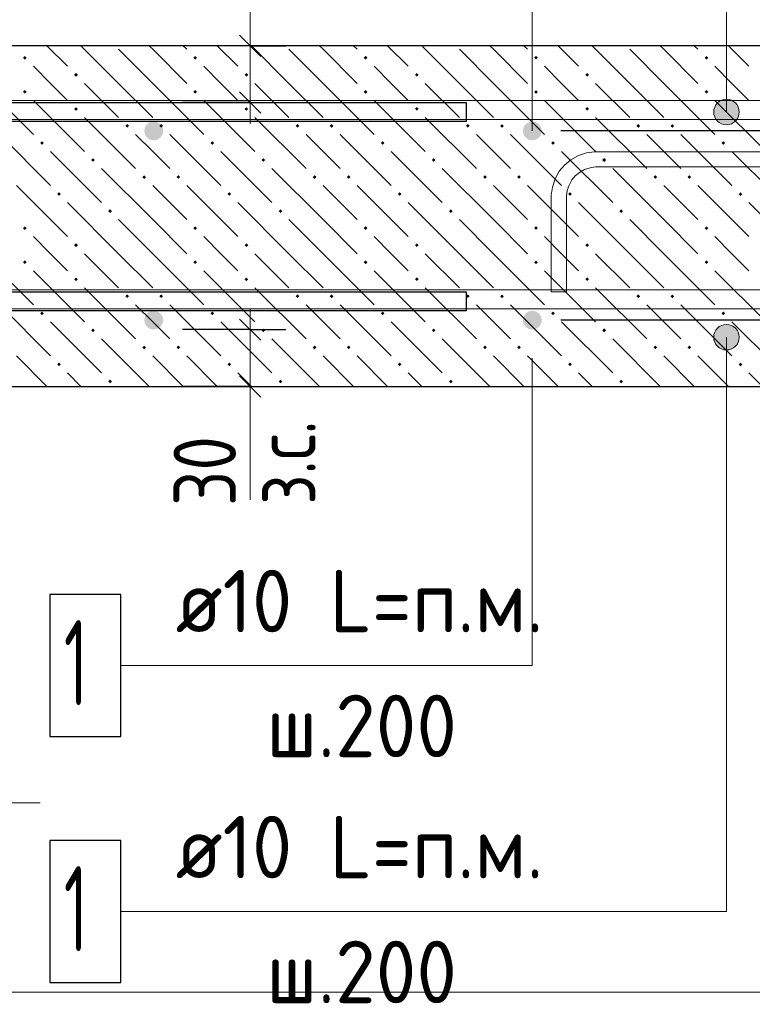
# Model space of a CAD drawing. Header units: millimetres. Extents: x 0 to 43617, y 0 to 29700.
# Tile 13 of 20: x 35178 to 37758, y 6877 to 10345. Entities that reach past the tile are written whole.
import ezdxf

# ---------------------------------------------------------------- set-up
doc = ezdxf.new("R2010")
doc.units = ezdxf.units.MM
for name, color, linetype, lineweight in [('Standard', 7, 'Continuous', 25), ('ЖБ Перекрытие верхний уровень', 7, 'Continuous', 35), ('Позиционная метка линия выноска', 7, 'Continuous', 13), ('Примечания', 7, 'Continuous', 25), ('Размерная выноска', 7, 'Continuous', 13)]:
    doc.layers.add(name, color=color, linetype=linetype, lineweight=lineweight)
for name, color, linetype, lineweight, true_color in [('Обрамление П-обр. равн.', 7, 'Continuous', 25, 0x5f1e0f), ('Фиксатор', 7, 'Continuous', 13, 0x494949), ('Фоновоя арматура Х1', 7, 'Continuous', 18, 0x656565)]:
    doc.layers.add(name, color=color, linetype=linetype, lineweight=lineweight, true_color=true_color)
doc.styles.add('GOST 2.304-81', font='txt')
doc.styles.add('ISOCPEUR', font='txt')

msp = doc.modelspace()

# ---------------------------------------------------------------- hatches: boundary and pattern name
at = {"layer": 'ЖБ Перекрытие верхний уровень', "linetype": 'Continuous', "lineweight": 18, "transparency": 33554687}
for points in [[(35189.8, 10210.9), (35196.3, 10217.4), (35202.8, 10210.9), (35196.3, 10204.4)], [(35789.8, 10210.9), (35796.3, 10217.4), (35802.8, 10210.9), (35796.3, 10204.4)], [(36389.8, 10210.9), (36396.3, 10217.4), (36402.8, 10210.9), (36396.3, 10204.4)], [(36989.8, 10210.9), (36996.3, 10217.4), (37002.8, 10210.9), (36996.3, 10204.4)], [(37589.8, 10210.9), (37596.3, 10217.4), (37602.8, 10210.9), (37596.3, 10204.4)], [(35369.8, 10150.9), (35376.3, 10157.4), (35382.8, 10150.9), (35376.3, 10144.4)], [(35969.8, 10150.9), (35976.3, 10157.4), (35982.8, 10150.9), (35976.3, 10144.4)], [(36569.8, 10150.9), (36576.3, 10157.4), (36582.8, 10150.9), (36576.3, 10144.4)], [(37169.8, 10150.9), (37176.3, 10157.4), (37182.8, 10150.9), (37176.3, 10144.4)], [(35189.8, 10090.9), (35196.3, 10097.4), (35202.8, 10090.9), (35196.3, 10084.4)], [(35789.8, 10090.9), (35796.3, 10097.4), (35802.8, 10090.9), (35796.3, 10084.4)], [(36389.8, 10090.9), (36396.3, 10097.4), (36402.8, 10090.9), (36396.3, 10084.4)], [(36989.8, 10090.9), (36996.3, 10097.4), (37002.8, 10090.9), (36996.3, 10084.4)], [(37589.8, 10090.9), (37596.3, 10097.4), (37602.8, 10090.9), (37596.3, 10084.4)], [(35369.8, 10030.9), (35376.3, 10037.4), (35382.8, 10030.9), (35376.3, 10024.4)], [(35969.8, 10030.9), (35976.3, 10037.4), (35982.8, 10030.9), (35976.3, 10024.4)], [(36569.8, 10030.9), (36576.3, 10037.4), (36582.8, 10030.9), (36576.3, 10024.4)], [(37169.8, 10030.9), (37176.3, 10037.4), (37182.8, 10030.9), (37176.3, 10024.4)], [(35549.8, 9970.9), (35556.3, 9977.4), (35562.8, 9970.9), (35556.3, 9964.4)], [(35669.8, 9970.9), (35676.3, 9977.4), (35682.8, 9970.9), (35676.3, 9964.4)], [(36149.8, 9970.9), (36156.3, 9977.4), (36162.8, 9970.9), (36156.3, 9964.4)], [(36269.8, 9970.9), (36276.3, 9977.4), (36282.8, 9970.9), (36276.3, 9964.4)], [(36749.8, 9970.9), (36756.3, 9977.4), (36762.8, 9970.9), (36756.3, 9964.4)], [(36869.8, 9970.9), (36876.3, 9977.4), (36882.8, 9970.9), (36876.3, 9964.4)], [(37349.8, 9970.9), (37356.3, 9977.4), (37362.8, 9970.9), (37356.3, 9964.4)], [(37469.8, 9970.9), (37476.3, 9977.4), (37482.8, 9970.9), (37476.3, 9964.4)], [(35249.8, 9910.9), (35256.3, 9917.4), (35262.8, 9910.9), (35256.3, 9904.4)], [(35849.8, 9910.9), (35856.3, 9917.4), (35862.8, 9910.9), (35856.3, 9904.4)], [(36449.8, 9910.9), (36456.3, 9917.4), (36462.8, 9910.9), (36456.3, 9904.4)], [(37049.8, 9910.9), (37056.3, 9917.4), (37062.8, 9910.9), (37056.3, 9904.4)], [(37649.8, 9910.9), (37656.3, 9917.4), (37662.8, 9910.9), (37656.3, 9904.4)], [(35429.8, 9850.9), (35436.3, 9857.4), (35442.8, 9850.9), (35436.3, 9844.4)], [(36029.8, 9850.9), (36036.3, 9857.4), (36042.8, 9850.9), (36036.3, 9844.4)], [(36629.8, 9850.9), (36636.3, 9857.4), (36642.8, 9850.9), (36636.3, 9844.4)], [(37229.8, 9850.9), (37236.3, 9857.4), (37242.8, 9850.9), (37236.3, 9844.4)], [(35609.8, 9790.9), (35616.3, 9797.4), (35622.8, 9790.9), (35616.3, 9784.4)], [(35729.8, 9790.9), (35736.3, 9797.4), (35742.8, 9790.9), (35736.3, 9784.4)], [(36209.8, 9790.9), (36216.3, 9797.4), (36222.8, 9790.9), (36216.3, 9784.4)], [(36329.8, 9790.9), (36336.3, 9797.4), (36342.8, 9790.9), (36336.3, 9784.4)], [(36809.8, 9790.9), (36816.3, 9797.4), (36822.8, 9790.9), (36816.3, 9784.4)], [(36929.8, 9790.9), (36936.3, 9797.4), (36942.8, 9790.9), (36936.3, 9784.4)], [(37409.8, 9790.9), (37416.3, 9797.4), (37422.8, 9790.9), (37416.3, 9784.4)], [(37529.8, 9790.9), (37536.3, 9797.4), (37542.8, 9790.9), (37536.3, 9784.4)], [(35309.8, 9730.9), (35316.3, 9737.4), (35322.8, 9730.9), (35316.3, 9724.4)], [(35909.8, 9730.9), (35916.3, 9737.4), (35922.8, 9730.9), (35916.3, 9724.4)], [(36509.8, 9730.9), (36516.3, 9737.4), (36522.8, 9730.9), (36516.3, 9724.4)], [(37109.8, 9730.9), (37116.3, 9737.4), (37122.8, 9730.9), (37116.3, 9724.4)], [(37709.8, 9730.9), (37716.3, 9737.4), (37722.8, 9730.9), (37716.3, 9724.4)], [(35489.8, 9670.9), (35496.3, 9677.4), (35502.8, 9670.9), (35496.3, 9664.4)], [(36089.8, 9670.9), (36096.3, 9677.4), (36102.8, 9670.9), (36096.3, 9664.4)], [(36689.8, 9670.9), (36696.3, 9677.4), (36702.8, 9670.9), (36696.3, 9664.4)], [(37289.8, 9670.9), (37296.3, 9677.4), (37302.8, 9670.9), (37296.3, 9664.4)], [(35189.8, 9610.9), (35196.3, 9617.4), (35202.8, 9610.9), (35196.3, 9604.4)], [(35789.8, 9610.9), (35796.3, 9617.4), (35802.8, 9610.9), (35796.3, 9604.4)], [(36389.8, 9610.9), (36396.3, 9617.4), (36402.8, 9610.9), (36396.3, 9604.4)], [(36989.8, 9610.9), (36996.3, 9617.4), (37002.8, 9610.9), (36996.3, 9604.4)], [(37589.8, 9610.9), (37596.3, 9617.4), (37602.8, 9610.9), (37596.3, 9604.4)], [(35369.8, 9550.9), (35376.3, 9557.4), (35382.8, 9550.9), (35376.3, 9544.4)], [(35969.8, 9550.9), (35976.3, 9557.4), (35982.8, 9550.9), (35976.3, 9544.4)], [(36569.8, 9550.9), (36576.3, 9557.4), (36582.8, 9550.9), (36576.3, 9544.4)], [(37169.8, 9550.9), (37176.3, 9557.4), (37182.8, 9550.9), (37176.3, 9544.4)], [(35189.8, 9490.9), (35196.3, 9497.4), (35202.8, 9490.9), (35196.3, 9484.4)], [(35789.8, 9490.9), (35796.3, 9497.4), (35802.8, 9490.9), (35796.3, 9484.4)], [(36389.8, 9490.9), (36396.3, 9497.4), (36402.8, 9490.9), (36396.3, 9484.4)], [(36989.8, 9490.9), (36996.3, 9497.4), (37002.8, 9490.9), (36996.3, 9484.4)], [(37589.8, 9490.9), (37596.3, 9497.4), (37602.8, 9490.9), (37596.3, 9484.4)], [(35369.8, 9430.9), (35376.3, 9437.4), (35382.8, 9430.9), (35376.3, 9424.4)], [(35969.8, 9430.9), (35976.3, 9437.4), (35982.8, 9430.9), (35976.3, 9424.4)], [(36569.8, 9430.9), (36576.3, 9437.4), (36582.8, 9430.9), (36576.3, 9424.4)], [(37169.8, 9430.9), (37176.3, 9437.4), (37182.8, 9430.9), (37176.3, 9424.4)], [(35549.8, 9370.9), (35556.3, 9377.4), (35562.8, 9370.9), (35556.3, 9364.4)], [(35669.8, 9370.9), (35676.3, 9377.4), (35682.8, 9370.9), (35676.3, 9364.4)], [(36149.8, 9370.9), (36156.3, 9377.4), (36162.8, 9370.9), (36156.3, 9364.4)], [(36269.8, 9370.9), (36276.3, 9377.4), (36282.8, 9370.9), (36276.3, 9364.4)], [(36749.8, 9370.9), (36756.3, 9377.4), (36762.8, 9370.9), (36756.3, 9364.4)], [(36869.8, 9370.9), (36876.3, 9377.4), (36882.8, 9370.9), (36876.3, 9364.4)], [(37349.8, 9370.9), (37356.3, 9377.4), (37362.8, 9370.9), (37356.3, 9364.4)], [(37469.8, 9370.9), (37476.3, 9377.4), (37482.8, 9370.9), (37476.3, 9364.4)], [(35249.8, 9310.9), (35256.3, 9317.4), (35262.8, 9310.9), (35256.3, 9304.4)], [(35849.8, 9310.9), (35856.3, 9317.4), (35862.8, 9310.9), (35856.3, 9304.4)], [(36449.8, 9310.9), (36456.3, 9317.4), (36462.8, 9310.9), (36456.3, 9304.4)], [(37049.8, 9310.9), (37056.3, 9317.4), (37062.8, 9310.9), (37056.3, 9304.4)], [(37649.8, 9310.9), (37656.3, 9317.4), (37662.8, 9310.9), (37656.3, 9304.4)], [(35429.8, 9250.9), (35436.3, 9257.4), (35442.8, 9250.9), (35436.3, 9244.4)], [(36029.8, 9250.9), (36036.3, 9257.4), (36042.8, 9250.9), (36036.3, 9244.4)], [(36629.8, 9250.9), (36636.3, 9257.4), (36642.8, 9250.9), (36636.3, 9244.4)], [(37229.8, 9250.9), (37236.3, 9257.4), (37242.8, 9250.9), (37236.3, 9244.4)], [(35609.8, 9190.9), (35616.3, 9197.4), (35622.8, 9190.9), (35616.3, 9184.4)], [(35729.8, 9190.9), (35736.3, 9197.4), (35742.8, 9190.9), (35736.3, 9184.4)], [(36209.8, 9190.9), (36216.3, 9197.4), (36222.8, 9190.9), (36216.3, 9184.4)], [(36329.8, 9190.9), (36336.3, 9197.4), (36342.8, 9190.9), (36336.3, 9184.4)], [(36809.8, 9190.9), (36816.3, 9197.4), (36822.8, 9190.9), (36816.3, 9184.4)], [(36929.8, 9190.9), (36936.3, 9197.4), (36942.8, 9190.9), (36936.3, 9184.4)], [(37409.8, 9190.9), (37416.3, 9197.4), (37422.8, 9190.9), (37416.3, 9184.4)], [(37529.8, 9190.9), (37536.3, 9197.4), (37542.8, 9190.9), (37536.3, 9184.4)], [(35309.8, 9130.9), (35316.3, 9137.4), (35322.8, 9130.9), (35316.3, 9124.4)], [(35909.8, 9130.9), (35916.3, 9137.4), (35922.8, 9130.9), (35916.3, 9124.4)], [(36509.8, 9130.9), (36516.3, 9137.4), (36522.8, 9130.9), (36516.3, 9124.4)], [(37109.8, 9130.9), (37116.3, 9137.4), (37122.8, 9130.9), (37116.3, 9124.4)], [(37709.8, 9130.9), (37716.3, 9137.4), (37722.8, 9130.9), (37716.3, 9124.4)], [(35489.8, 9070.9), (35496.3, 9077.4), (35502.8, 9070.9), (35496.3, 9064.4)], [(36089.8, 9070.9), (36096.3, 9077.4), (36102.8, 9070.9), (36096.3, 9064.4)], [(36689.8, 9070.9), (36696.3, 9077.4), (36702.8, 9070.9), (36696.3, 9064.4)], [(37289.8, 9070.9), (37296.3, 9077.4), (37302.8, 9070.9), (37296.3, 9064.4)]]:
    msp.add_hatch(color=7, dxfattribs=at).paths.add_polyline_path(points, flags=16)
at = {"layer": 'Позиционная метка линия выноска', "linetype": 'Continuous', "lineweight": 13, "transparency": 33554687}
for points in [[(37689.5, 10058.7), (37644.5, 10058.7), (37628.3, 10042.5)], [(37689.5, 10058.7), (37628.3, 10042.5), (37705.7, 10042.5)], [(37644.5, 10058.7), (37689.5, 10058.7), (37667, 10065)], [(37705.7, 10042.5), (37628.3, 10042.5), (37622, 10020)], [(37705.7, 10042.5), (37622, 10020), (37712, 10020)], [(37712, 10020), (37622, 10020), (37628.3, 9997.5)], [(37712, 10020), (37628.3, 9997.5), (37705.7, 9997.5)], [(37705.7, 9997.5), (37628.3, 9997.5), (37644.5, 9981.3)], [(37705.7, 9997.5), (37644.5, 9981.3), (37689.5, 9981.3)], [(37689.5, 9981.3), (37644.5, 9981.3), (37667, 9975)], [(37628.3, 9249.2), (37705.7, 9249.2), (37689.5, 9265.4)], [(37628.3, 9249.2), (37689.5, 9265.4), (37644.5, 9265.4)], [(37644.5, 9265.4), (37689.5, 9265.4), (37667, 9271.7)], [(37622, 9226.7), (37712, 9226.7), (37705.7, 9249.2)], [(37622, 9226.7), (37705.7, 9249.2), (37628.3, 9249.2)], [(37628.3, 9204.2), (37712, 9226.7), (37622, 9226.7)], [(37628.3, 9204.2), (37705.7, 9204.2), (37712, 9226.7)], [(37644.5, 9188), (37705.7, 9204.2), (37628.3, 9204.2)], [(37644.5, 9188), (37689.5, 9188), (37705.7, 9204.2)], [(37689.5, 9188), (37644.5, 9188), (37667, 9181.7)]]:
    msp.add_hatch(color=7, dxfattribs=at).paths.add_polyline_path(points)
at = {"layer": 'Фоновоя арматура Х1', "linetype": 'Continuous', "lineweight": 18, "transparency": 33554687}
for points in [[(35683.3, 9953.3), (35680.8, 9966.1), (35673.6, 9976.9), (35662.8, 9984.1), (35650, 9986.7), (35637.2, 9984.1), (35626.4, 9976.9), (35619.2, 9966.1), (35616.7, 9953.3), (35619.2, 9940.6), (35626.4, 9929.8), (35637.2, 9922.5), (35650, 9920), (35662.8, 9922.5), (35673.6, 9929.8), (35680.8, 9940.6)], [(37016.7, 9953.3), (37014.1, 9966.1), (37006.9, 9976.9), (36996.1, 9984.1), (36983.3, 9986.7), (36970.6, 9984.1), (36959.8, 9976.9), (36952.5, 9966.1), (36950, 9953.3), (36952.5, 9940.6), (36959.8, 9929.8), (36970.6, 9922.5), (36983.3, 9920), (36996.1, 9922.5), (37006.9, 9929.8), (37014.1, 9940.6)], [(35683.3, 9286.7), (35680.8, 9299.4), (35673.6, 9310.2), (35662.8, 9317.5), (35650, 9320), (35637.2, 9317.5), (35626.4, 9310.2), (35619.2, 9299.4), (35616.7, 9286.7), (35619.2, 9273.9), (35626.4, 9263.1), (35637.2, 9255.9), (35650, 9253.3), (35662.8, 9255.9), (35673.6, 9263.1), (35680.8, 9273.9)], [(37016.7, 9286.7), (37014.1, 9299.4), (37006.9, 9310.2), (36996.1, 9317.5), (36983.3, 9320), (36970.6, 9317.5), (36959.8, 9310.2), (36952.5, 9299.4), (36950, 9286.7), (36952.5, 9273.9), (36959.8, 9263.1), (36970.6, 9255.9), (36983.3, 9253.3), (36996.1, 9255.9), (37006.9, 9263.1), (37014.1, 9273.9)]]:
    msp.add_hatch(color=7, dxfattribs=at).paths.add_polyline_path(points)

# ---------------------------------------------------------------- linework, layer by layer
at = {"layer": 'Standard', "color": 7, "linetype": 'Continuous', "lineweight": 13, "transparency": 33554687}
for p, q in [((35989.8, 10253.3), (35989.8, 10328.3)), ((35989.8, 10053.3), (35989.8, 10253.3)), ((35989.8, 10053.3), (35989.8, 9978.3)), ((35989.8, 9253.3), (35989.8, 9328.3)), ((35989.8, 9253.3), (35989.8, 9053.3)), ((35989.8, 9053.3), (35989.8, 8978.3))]:
    msp.add_line(p, q, dxfattribs=at)
at = {"layer": 'Standard', "color": 7, "linetype": 'Continuous', "lineweight": 25, "transparency": 33554687}
for p, q in [((36027.3, 10215.8), (35952.3, 10290.8)), ((36027.3, 10015.8), (35952.3, 10090.8)), ((35952.3, 9290.8), (36027.3, 9215.8)), ((35952.3, 9090.8), (36027.3, 9015.8))]:
    msp.add_line(p, q, dxfattribs=at)
at = {"layer": 'Standard', "color": 251, "linetype": 'Continuous', "lineweight": -3, "true_color": 0x656565, "transparency": 33554687}
for p, q in [((35989.8, 10253.3), (35753.2, 10253.3)), ((35989.8, 10253.3), (35864.8, 10253.3)), ((35989.8, 10253.3), (36114.8, 10253.3)), ((35989.8, 10053.3), (35751.7, 10053.3)), ((35989.8, 10053.3), (35864.8, 10053.3)), ((35989.8, 10053.3), (36114.8, 10053.3)), ((35989.8, 9253.3), (35751.7, 9253.3)), ((35989.8, 9253.3), (35864.8, 9253.3)), ((35989.8, 9253.3), (36114.8, 9253.3)), ((35989.8, 9053.3), (35753.2, 9053.3)), ((35989.8, 9053.3), (35864.8, 9053.3)), ((35989.8, 9053.3), (36114.8, 9053.3))]:
    msp.add_line(p, q, dxfattribs=at)
at = {"layer": 'Standard', "color": 254, "linetype": 'Continuous', "lineweight": 18, "true_color": 0xc4c4ff, "transparency": 33554687}
msp.add_lwpolyline([(30516.7, 6920), (38850, 6920), (38850, 11253.3), (30516.7, 11253.3), (30516.7, 6920)], dxfattribs=at)
at = {"layer": 'Standard', "color": 251, "linetype": 'Continuous', "lineweight": -3, "true_color": 0x656565, "transparency": 33554687}
for points in [[(38716.7, 9953.3), (38699.7, 9953.3), (38699.7, 9953.3), (38699.7, 9953.3), (38699.7, 9953.3), (37083.3, 9953.3)], [(38716.7, 9286.7), (38699.7, 9286.7), (38699.7, 9286.7), (37083.3, 9286.7)]]:
    msp.add_lwpolyline(points, dxfattribs=at)
at = {"layer": 'ЖБ Перекрытие верхний уровень', "color": 7, "linetype": 'Continuous', "lineweight": 25, "transparency": 33554687}
for p, q in [((38183.3, 10253.3), (33716.7, 10253.3)), ((34916.7, 9053.3), (38183.3, 9053.3))]:
    msp.add_line(p, q, dxfattribs=at)
at = {"layer": 'ЖБ Перекрытие верхний уровень', "color": 9, "linetype": 'Continuous', "lineweight": 18, "true_color": 0xc7c7c7, "transparency": 33554687}
for p, q in [((35273.8, 10253.3), (35346.3, 10180.9)), ((35526.3, 10120.9), (35393.8, 10253.3)), ((35526.3, 10240.9), (35646.3, 10120.9)), ((35646.3, 10240.9), (35633.8, 10253.3)), ((35646.3, 10240.9), (35766.3, 10120.9)), ((35753.8, 10253.3), (35766.3, 10240.9)), ((35873.8, 10253.3), (35946.3, 10180.9)), ((36126.3, 10120.9), (35993.8, 10253.3)), ((36126.3, 10240.9), (36246.3, 10120.9)), ((36246.3, 10240.9), (36233.8, 10253.3)), ((36246.3, 10240.9), (36366.3, 10120.9)), ((36353.8, 10253.3), (36366.3, 10240.9)), ((36473.8, 10253.3), (36546.3, 10180.9)), ((36726.3, 10120.9), (36593.8, 10253.3)), ((36726.3, 10240.9), (36846.3, 10120.9)), ((36846.3, 10240.9), (36833.8, 10253.3)), ((36846.3, 10240.9), (36966.3, 10120.9)), ((36953.8, 10253.3), (36966.3, 10240.9)), ((37073.8, 10253.3), (37146.3, 10180.9)), ((37326.3, 10120.9), (37193.8, 10253.3)), ((37326.3, 10240.9), (37446.3, 10120.9)), ((37446.3, 10240.9), (37433.8, 10253.3)), ((37446.3, 10240.9), (37566.3, 10120.9)), ((37553.8, 10253.3), (37566.3, 10240.9)), ((37673.8, 10253.3), (37746.3, 10180.9)), ((35286.3, 10120.9), (35226.3, 10180.9)), ((35886.3, 10120.9), (35826.3, 10180.9)), ((36486.3, 10120.9), (36426.3, 10180.9)), ((37086.3, 10120.9), (37026.3, 10180.9)), ((37686.3, 10120.9), (37626.3, 10180.9)), ((35046.3, 10120.9), (35226.3, 9940.9)), ((35346.3, 10060.9), (35286.3, 10120.9)), ((35406.3, 10120.9), (35526.3, 10000.9)), ((35526.3, 10120.9), (35646.3, 10000.9)), ((35646.3, 10120.9), (35826.3, 9940.9)), ((35946.3, 10060.9), (35886.3, 10120.9)), ((36006.3, 10120.9), (36126.3, 10000.9)), ((36126.3, 10120.9), (36246.3, 10000.9)), ((36246.3, 10120.9), (36426.3, 9940.9)), ((36546.3, 10060.9), (36486.3, 10120.9)), ((36606.3, 10120.9), (36726.3, 10000.9)), ((36726.3, 10120.9), (36846.3, 10000.9)), ((36846.3, 10120.9), (37026.3, 9940.9)), ((37146.3, 10060.9), (37086.3, 10120.9)), ((37206.3, 10120.9), (37326.3, 10000.9)), ((37326.3, 10120.9), (37446.3, 10000.9)), ((37446.3, 10120.9), (37626.3, 9940.9)), ((37746.3, 10060.9), (37686.3, 10120.9)), ((35226.3, 10060.9), (35406.3, 9880.9)), ((35826.3, 10060.9), (36006.3, 9880.9)), ((36426.3, 10060.9), (36606.3, 9880.9)), ((37026.3, 10060.9), (37206.3, 9880.9)), ((37626.3, 10060.9), (37806.3, 9880.9)), ((35406.3, 10000.9), (35586.3, 9820.9)), ((36006.3, 10000.9), (36186.3, 9820.9)), ((36606.3, 10000.9), (36786.3, 9820.9)), ((37206.3, 10000.9), (37386.3, 9820.9)), ((35106.3, 9940.9), (35286.3, 9760.9)), ((35646.3, 9880.9), (35586.3, 9940.9)), ((35706.3, 9940.9), (35886.3, 9760.9)), ((36246.3, 9880.9), (36186.3, 9940.9)), ((36306.3, 9940.9), (36486.3, 9760.9)), ((36846.3, 9880.9), (36786.3, 9940.9)), ((36906.3, 9940.9), (37086.3, 9760.9)), ((37446.3, 9880.9), (37386.3, 9940.9)), ((37506.3, 9940.9), (37686.3, 9760.9)), ((35286.3, 9880.9), (35466.3, 9700.9)), ((35706.3, 9820.9), (35646.3, 9880.9)), ((35886.3, 9880.9), (36066.3, 9700.9)), ((36306.3, 9820.9), (36246.3, 9880.9)), ((36486.3, 9880.9), (36666.3, 9700.9)), ((36906.3, 9820.9), (36846.3, 9880.9)), ((37086.3, 9880.9), (37266.3, 9700.9)), ((37506.3, 9820.9), (37446.3, 9880.9)), ((37686.3, 9880.9), (37866.3, 9700.9)), ((35646.3, 9640.9), (35466.3, 9820.9)), ((36246.3, 9640.9), (36066.3, 9820.9)), ((36846.3, 9640.9), (36666.3, 9820.9)), ((37446.3, 9640.9), (37266.3, 9820.9)), ((35166.3, 9760.9), (35346.3, 9580.9)), ((35646.3, 9760.9), (35766.3, 9640.9)), ((35766.3, 9760.9), (35946.3, 9580.9)), ((36246.3, 9760.9), (36366.3, 9640.9)), ((36366.3, 9760.9), (36546.3, 9580.9)), ((36846.3, 9760.9), (36966.3, 9640.9)), ((36966.3, 9760.9), (37146.3, 9580.9)), ((37446.3, 9760.9), (37566.3, 9640.9)), ((37566.3, 9760.9), (37746.3, 9580.9)), ((35526.3, 9520.9), (35346.3, 9700.9)), ((36126.3, 9520.9), (35946.3, 9700.9)), ((36726.3, 9520.9), (36546.3, 9700.9)), ((37326.3, 9520.9), (37146.3, 9700.9)), ((37926.3, 9520.9), (37746.3, 9700.9)), ((35526.3, 9640.9), (35646.3, 9520.9)), ((35646.3, 9640.9), (35766.3, 9520.9)), ((36126.3, 9640.9), (36246.3, 9520.9)), ((36246.3, 9640.9), (36366.3, 9520.9)), ((36726.3, 9640.9), (36846.3, 9520.9)), ((36846.3, 9640.9), (36966.3, 9520.9)), ((37326.3, 9640.9), (37446.3, 9520.9)), ((37446.3, 9640.9), (37566.3, 9520.9)), ((35286.3, 9520.9), (35226.3, 9580.9)), ((35886.3, 9520.9), (35826.3, 9580.9)), ((36486.3, 9520.9), (36426.3, 9580.9)), ((37086.3, 9520.9), (37026.3, 9580.9)), ((37686.3, 9520.9), (37626.3, 9580.9)), ((35046.3, 9520.9), (35226.3, 9340.9)), ((35346.3, 9460.9), (35286.3, 9520.9)), ((35406.3, 9520.9), (35526.3, 9400.9)), ((35526.3, 9520.9), (35646.3, 9400.9)), ((35646.3, 9520.9), (35826.3, 9340.9)), ((35946.3, 9460.9), (35886.3, 9520.9)), ((36006.3, 9520.9), (36126.3, 9400.9)), ((36126.3, 9520.9), (36246.3, 9400.9)), ((36246.3, 9520.9), (36426.3, 9340.9)), ((36546.3, 9460.9), (36486.3, 9520.9)), ((36606.3, 9520.9), (36726.3, 9400.9)), ((36726.3, 9520.9), (36846.3, 9400.9)), ((36846.3, 9520.9), (37026.3, 9340.9)), ((37146.3, 9460.9), (37086.3, 9520.9)), ((37206.3, 9520.9), (37326.3, 9400.9)), ((37326.3, 9520.9), (37446.3, 9400.9)), ((37446.3, 9520.9), (37626.3, 9340.9)), ((37746.3, 9460.9), (37686.3, 9520.9)), ((35226.3, 9460.9), (35406.3, 9280.9)), ((35826.3, 9460.9), (36006.3, 9280.9)), ((36426.3, 9460.9), (36606.3, 9280.9)), ((37026.3, 9460.9), (37206.3, 9280.9)), ((37626.3, 9460.9), (37806.3, 9280.9)), ((35406.3, 9400.9), (35586.3, 9220.9)), ((36006.3, 9400.9), (36186.3, 9220.9)), ((36606.3, 9400.9), (36786.3, 9220.9)), ((37206.3, 9400.9), (37386.3, 9220.9)), ((35106.3, 9340.9), (35286.3, 9160.9)), ((35646.3, 9280.9), (35586.3, 9340.9)), ((35706.3, 9340.9), (35886.3, 9160.9)), ((36246.3, 9280.9), (36186.3, 9340.9)), ((36306.3, 9340.9), (36486.3, 9160.9)), ((36846.3, 9280.9), (36786.3, 9340.9)), ((36906.3, 9340.9), (37086.3, 9160.9)), ((37446.3, 9280.9), (37386.3, 9340.9)), ((37506.3, 9340.9), (37686.3, 9160.9)), ((35286.3, 9280.9), (35466.3, 9100.9)), ((35706.3, 9220.9), (35646.3, 9280.9)), ((35886.3, 9280.9), (36066.3, 9100.9)), ((36306.3, 9220.9), (36246.3, 9280.9)), ((36486.3, 9280.9), (36666.3, 9100.9)), ((36906.3, 9220.9), (36846.3, 9280.9)), ((37086.3, 9280.9), (37266.3, 9100.9)), ((37506.3, 9220.9), (37446.3, 9280.9)), ((37686.3, 9280.9), (37866.3, 9100.9)), ((35633.8, 9053.3), (35466.3, 9220.9)), ((36233.8, 9053.3), (36066.3, 9220.9)), ((36833.8, 9053.3), (36666.3, 9220.9)), ((37433.8, 9053.3), (37266.3, 9220.9)), ((35166.3, 9160.9), (35273.8, 9053.3)), ((35646.3, 9160.9), (35753.8, 9053.3)), ((35766.3, 9160.9), (35873.8, 9053.3)), ((36246.3, 9160.9), (36353.8, 9053.3)), ((36366.3, 9160.9), (36473.8, 9053.3)), ((36846.3, 9160.9), (36953.8, 9053.3)), ((36966.3, 9160.9), (37073.8, 9053.3)), ((37446.3, 9160.9), (37553.8, 9053.3)), ((37566.3, 9160.9), (37673.8, 9053.3)), ((35393.8, 9053.3), (35346.3, 9100.9)), ((35993.8, 9053.3), (35946.3, 9100.9)), ((36593.8, 9053.3), (36546.3, 9100.9)), ((37193.8, 9053.3), (37146.3, 9100.9)), ((37793.8, 9053.3), (37746.3, 9100.9))]:
    msp.add_line(p, q, dxfattribs=at)
at = {"layer": 'Обрамление П-обр. равн.', "color": 38, "linetype": 'Continuous', "lineweight": 25, "true_color": 0x5f1e0f, "transparency": 33554687}
for points in [[(34105.6, 10053.3), (36750, 10053.3), (36750, 9986.7)], [(36750, 9986.7), (34110.3, 9986.7)], [(34110.3, 9386.7), (36750, 9386.7), (36750, 9320), (34105.6, 9320)]]:
    msp.add_lwpolyline(points, dxfattribs=at)
at = {"layer": 'Позиционная метка линия выноска', "color": 7, "linetype": 'Continuous', "lineweight": 13, "transparency": 33554687}
for p, q in [((37667, 10065), (37667, 10065)), ((37622, 10020), (37622, 10020)), ((37712, 10020), (37712, 10020)), ((37667, 9975), (37667, 9975)), ((37667, 9271.7), (37667, 9271.7)), ((37622, 9226.7), (37622, 9226.7)), ((37712, 9226.7), (37712, 9226.7)), ((37667, 9181.7), (37667, 9181.7))]:
    msp.add_line(p, q, dxfattribs=at)
for points in [[(35533.7, 11970), (37667, 11970), (37667, 10020)], [(36983.3, 9953.3), (36983.3, 11103.3), (35533.7, 11103.3)], [(35533.7, 7203.3), (37667, 7203.3), (37667, 9226.7)], [(36983.3, 9153.3), (36983.3, 8070), (35533.7, 8070)]]:
    msp.add_lwpolyline(points, dxfattribs=at)
for centre in [(37667, 10020), (37667, 9226.7)]:
    msp.add_circle(centre, 45, dxfattribs=at)
at = {"layer": 'Примечания', "color": 7, "linetype": 'Continuous', "lineweight": 13, "transparency": 33554687}
msp.add_line((35250, 7586.7), (34372.7, 7586.7), dxfattribs=at)
at = {"layer": 'Размерная выноска', "color": 7, "linetype": 'Continuous', "lineweight": 13, "transparency": 33554687}
for p, q in [((35989.8, 10253.3), (35989.8, 10653.3)), ((35989.8, 9053.3), (35989.8, 8653.3))]:
    msp.add_line(p, q, dxfattribs=at)
at = {"layer": 'Фиксатор', "color": 251, "linetype": 'Continuous', "lineweight": 13, "true_color": 0x494949, "transparency": 33554687}
msp.add_lwpolyline([(37050, 9386.4), (37050, 9727.4), (37053.9, 9755.2), (37063.4, 9784.2), (37078.4, 9811), (37096.8, 9833), (37118.8, 9851.4), (37145.5, 9866.3), (37174.5, 9875.9), (37202.3, 9879.8), (38210, 9879.8), (38210, 9826.4), (37206, 9826.4), (37186.7, 9823.7), (37167.1, 9817.3), (37149.2, 9807.3), (37134.6, 9795.1), (37122.5, 9780.6), (37112.5, 9762.7), (37106, 9743.1), (37103.3, 9723.7), (37103.3, 9386.4), (37050, 9386.4)], dxfattribs=at)
at = {"layer": 'Фоновоя арматура Х1', "color": 251, "linetype": 'Continuous', "lineweight": 18, "true_color": 0x656565, "transparency": 33554687}
for points in [[(33883.3, 10060), (38216.7, 10060), (38216.7, 9993.3), (33883.3, 9993.3), (33883.3, 10060)], [(33883.3, 10060), (38216.7, 10060), (38216.7, 9993.3), (33883.3, 9993.3), (33883.3, 10060)], [(38216.7, 9326.7), (33883.3, 9326.7), (33883.3, 9393.3), (38216.7, 9393.3), (38216.7, 9326.7)], [(38216.7, 9326.7), (33883.3, 9326.7), (33883.3, 9393.3), (38216.7, 9393.3), (38216.7, 9326.7)]]:
    msp.add_lwpolyline(points, dxfattribs=at)
at = {"layer": 'Фоновоя арматура Х1', "color": 7, "linetype": 'Continuous', "lineweight": 25, "transparency": 33554687}
for points in [[(35283.6, 7820), (35533.7, 7820), (35533.7, 8320), (35283.6, 8320), (35283.6, 7820)], [(35283.6, 7820), (35533.7, 7820), (35533.7, 8320), (35283.6, 8320), (35283.6, 7820)], [(35283.6, 6953.3), (35533.7, 6953.3), (35533.7, 7453.3), (35283.6, 7453.3), (35283.6, 6953.3)], [(35283.6, 6953.3), (35533.7, 6953.3), (35533.7, 7453.3), (35283.6, 7453.3), (35283.6, 6953.3)]]:
    msp.add_lwpolyline(points, dxfattribs=at)

# ---------------------------------------------------------------- texts
at = {"layer": 'Standard', "color": 7, "linetype": 'Continuous', "lineweight": 25, "transparency": 33554687, "char_height": 220, "attachment_point": 7, "rotation": 90, "style": 'GOST 2.304-81'}
for s, insert, width in [('з.с.', (36220, 8636.5), 446.066), ('30', (35939.8, 8632.2), 375.735)]:
    msp.add_mtext(s, dxfattribs=dict(at, insert=insert, width=width))
at = {"layer": 'Фоновоя арматура Х1', "color": 7, "linetype": 'Continuous', "lineweight": 13, "transparency": 33554687, "attachment_point": 7, "style": 'ISOCPEUR'}
for s, insert, char_height, width in [('\\W0.94;ø10 L=п.м. ', (35727.3, 8187.3), 220, 1599.141), ('\\W0.56;1', (35333.7, 7930), 300, 233.324), ('\\W0.56;1', (35333.7, 7930), 300, 233.324), ('\\W0.95;ш.200 ', (36046.3, 7747.3), 220, 962.136), ('\\W0.94;ø10 L=п.м. ', (35727.3, 7320.7), 220, 1599.141), ('\\W0.56;1', (35333.7, 7063.3), 300, 233.324), ('\\W0.56;1', (35333.7, 7063.3), 300, 233.324), ('\\W0.95;ш.200 ', (36046.3, 6880.7), 220, 962.136)]:
    msp.add_mtext(s, dxfattribs=dict(at, insert=insert, char_height=char_height, width=width))

doc.saveas('drawing.dxf')
